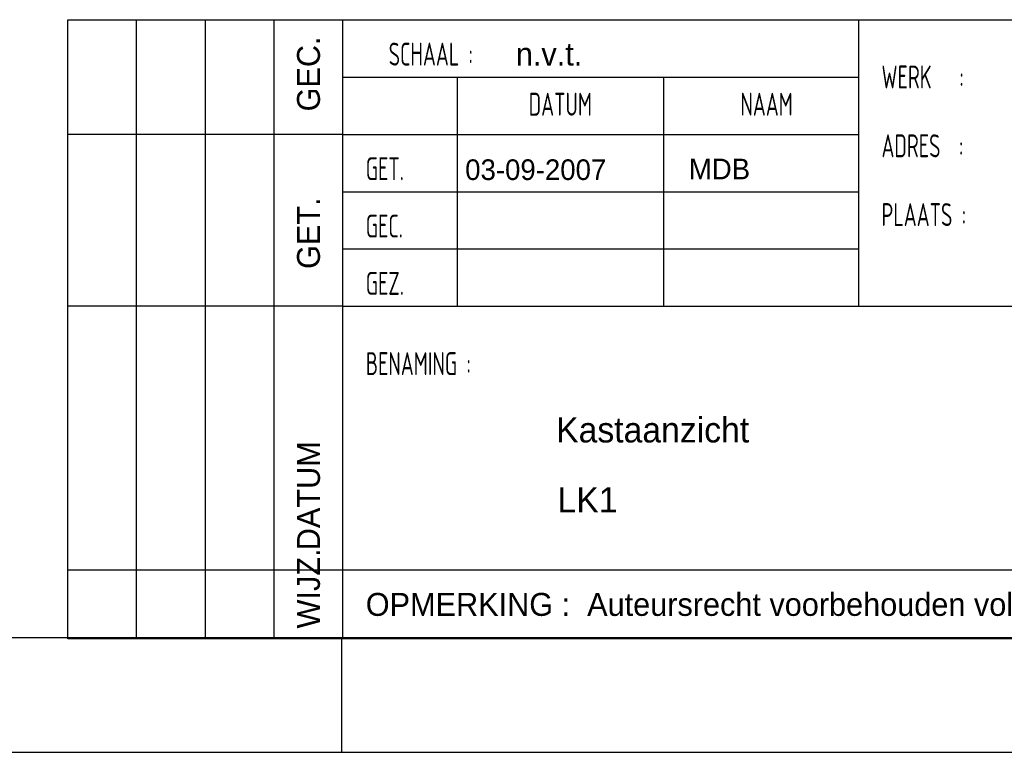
# Model space of a CAD drawing. Extents: x 0 to 84868, y 0 to 29700.
# Tile 5 of 50: x 18190 to 26782, y 0 to 6390. Entities that reach past the tile are written whole.
import ezdxf
from ezdxf.enums import TextEntityAlignment as Align

# ---------------------------------------------------------------- set-up
doc = ezdxf.new("R2010")
doc.units = 0
doc.header["$LTSCALE"] = 100
for name, color, linetype in [('00att025', 2, 'Continuous'), ('00att035', 3, 'Continuous'), ('00att050', 4, 'Continuous'), ('00kad025', 2, 'Continuous'), ('00kad070', 5, 'Continuous'), ('BL$2----', 7, 'Continuous'), ('BL$4----', 7, 'Continuous')]:
    doc.layers.add(name, color=color, linetype=linetype)
doc.styles.add('BURO-018', font='BUROFONT.shx', dxfattribs={"height": 180})
doc.styles.add('BURO-025', font='BUROFONT.shx', dxfattribs={"height": 250})
doc.styles.add('BURO-050', font='BUROFONT.shx', dxfattribs={"height": 500})
doc.styles.add('STYLE2', font='isocp2.shx', dxfattribs={"width": 0.7})

# ---------------------------------------------------------------- blocks, each defined once
blk = doc.blocks.new('A3-HOR')
at = {"layer": '00kad025', "linetype": 'Continuous'}
for p, q in [((210, 0), (210, 10)), ((0, 0), (420, 0))]:
    blk.add_line(p, q, dxfattribs=at)
at = {"layer": '00kad070', "linetype": 'Continuous'}
blk.add_line((10, 10), (410, 10), dxfattribs=at)
blk = doc.blocks.new('STEMPEL GEERDIJK-NIEUW')
at = {"ltscale": 0.5}
for p, q in [((-233.9, 63.9), (-206.9, 63.9)), ((-233.9, 9.9), (-233.9, 63.9)), ((-227.9, 9.9), (-227.9, 63.9)), ((-221.9, 9.9), (-221.9, 63.9)), ((-215.9, 9.9), (-215.9, 63.9)), ((-209.9, 58.9), (-164.9, 58.9)), ((-199.9, 38.9), (-199.9, 58.9)), ((-181.9, 38.9), (-181.9, 58.9)), ((-209.9, 53.9), (-233.9, 53.9)), ((-209.9, 53.9), (-164.9, 53.9)), ((-209.9, 48.9), (-164.9, 48.9)), ((-209.9, 43.9), (-164.9, 43.9)), ((-209.9, 38.9), (-233.9, 38.9)), ((-84.9, 15.9), (-233.9, 15.9)), ((-209.9, 9.9), (-233.9, 9.9))]:
    blk.add_line(p, q, dxfattribs=at)
at = {"color": 5, "ltscale": 0.5}
for p, q in [((-209.9, 9.9), (-209.9, 63.9)), ((-209.9, 63.9), (-9.9, 63.9)), ((-164.9, 63.9), (-164.9, 38.9)), ((-209.9, 38.9), (-9.9, 38.9)), ((-9.9, 9.9), (-209.9, 9.9))]:
    blk.add_line(p, q, dxfattribs=at)
at = {"ltscale": 0.5, "style": 'STYLE2', "width": 0.7}
for s, p in [('SCHAAL :', (-205.9, 59.9)), ('WERK   :', (-162.9, 57.9)), ('ADRES  :', (-162.9, 51.9)), ('GET.', (-207.9, 49.9)), ('PLAATS :', (-162.9, 45.9)), ('GEC.', (-207.9, 44.9)), ('GEZ.', (-207.9, 39.9)), ('BENAMING :', (-207.9, 32.9))]:
    blk.add_text(s, height=2, dxfattribs=at).set_placement(p)
at = {"color": 1, "ltscale": 0.5, "style": 'BURO-018'}
for s, p in [('GEC.', (-211.9, 55.9)), ('GET.', (-211.9, 42.16)), ('DATUM', (-211.9, 17.624)), ('WIJZ.', (-211.9, 10.8))]:
    blk.add_text(s, height=2, rotation=90, dxfattribs=at).set_placement(p)
at = {"ltscale": 0.5, "style": 'STYLE2', "width": 0.7}
for s, p in [('DATUM', (-190.922, 56.529)), ('NAAM', (-172.922, 56.529))]:
    blk.add_text(s, height=2, dxfattribs=at).set_placement(p, align=Align.MIDDLE)
at = {"color": 1, "ltscale": 0.5, "style": 'BURO-018'}
blk.add_text('OPMERKING :  Auteursrecht voorbehouden volgens de wet', height=2, dxfattribs=at).set_placement((-207.9, 11.9))
for tag, p in [('DIVERSEN', (-68.9, 28.9)), ('AANTALBLAD', (-22.9, 28.9))]:
    blk.add_attdef(tag, p, '', height=2, dxfattribs=at)
at = {"layer": '00att025', "color": 1, "linetype": 'Continuous', "style": 'BURO-018'}
for tag, p in [('WZ_GOEDC', (-230.84, 55.442)), ('WZ_GOEDB', (-225.315, 55.031)), ('WZ_GOEDA', (-218.863, 55.442)), ('WZ_INITSC', (-230.84, 40.332)), ('WZ_INITSB', (-224.737, 40.332)), ('WZ_INITSA', (-218.863, 40.332)), ('WZ_DATUMC', (-230.84, 17.774)), ('WZ_DATUMB', (-224.737, 17.774)), ('WZ_DATUMA', (-218.863, 17.774)), ('WZ_CODEC', (-230.84, 10.751)), ('WZ_CODEB', (-224.737, 10.751)), ('WZ_CODEA', (-218.863, 10.751))]:
    blk.add_attdef(tag, text='', height=1.8, rotation=90, dxfattribs=at).set_placement(p, align=Align.MIDDLE_LEFT)
at = {"layer": '00att025', "color": 1, "linetype": 'Continuous'}
for tag, p, height, style in [('TKSCHAAL', (-194.804, 59.901), 2, 'BURO-018'), ('PRDATUM', (-199.225, 49.917), 1.8, 'BURO-018'), ('PRPRLEID', (-179.438, 45.409), 1.8, 'BURO-018'), ('PROPDRGVR1', (-191.434, 32.851), 2.2, 'BURO-025'), ('TK1OMSCHR', (-191.287, 27.025), 2.2, 'BURO-025'), ('TK2OMSCHR', (-191.169, 20.919), 2.2, 'BURO-025'), ('TKFILE', (-63.112, 11.291), 2, 'BURO-018')]:
    blk.add_attdef(tag, p, '', height=height, dxfattribs=dict(at, style=style))
at = {"layer": '00att025', "color": 2, "linetype": 'Continuous'}
for tag, p, height, style in [('PRVRIJ5', (-150.129, 51.989), 2.5, 'BURO-025'), ('PRVRIJ6', (-150.142, 46.083), 2.5, 'BURO-025'), ('PRNUMMER', (-70.447, 33.854), 3.5, 'BURO-050'), ('TKFORMAAT', (-82.528, 17.509), 4, 'BURO-025')]:
    blk.add_attdef(tag, p, '', height=height, dxfattribs=dict(at, style=style))
at = {"layer": '00att025', "color": 1, "linetype": 'Continuous', "style": 'BURO-018'}
blk.add_attdef('TKINIT', text='', height=1.8, dxfattribs=at).set_placement((-179.711, 50.878), align=Align.MIDDLE_LEFT)
at = {"layer": '00att025', "color": 3, "linetype": 'Continuous', "ltscale": 25, "style": 'BURO-025'}
blk.add_attdef('TKFASE', text='', height=4, dxfattribs=at).set_placement((-71.405, 19.481), align=Align.MIDDLE_LEFT)
at = {"layer": '00att035', "color": 2, "linetype": 'Continuous', "style": 'BURO-025'}
blk.add_attdef('PROMSCHR', (-149.998, 57.146), '', height=2.5, dxfattribs=at)
at = {"layer": '00att050', "color": 2, "linetype": 'Continuous', "style": 'BURO-025'}
blk.add_attdef('TKTEKNR', text='', height=4, dxfattribs=at).set_placement((-19.639, 19.603), align=Align.MIDDLE_LEFT)

msp = doc.modelspace()

# ---------------------------------------------------------------- block references
at = {"layer": 'BL$2----', "xscale": 100, "yscale": 100}
msp.add_blockref('A3-HOR', (0, 0), dxfattribs=at)
at = {"layer": 'BL$4----'}
ref = msp.add_blockref('STEMPEL GEERDIJK-NIEUW', (42000, 0), dxfattribs=dict(at, xscale=100, yscale=100))
ref.add_attrib('TK2OMSCHR', 'LK1', (22883.1, 2091.9), dxfattribs={"layer": '00att025', "color": 1, "linetype": 'Continuous', "height": 220, "style": 'BURO-025'})
ref.add_attrib('TK1OMSCHR', 'Kastaanzicht', (22871.3, 2702.5), dxfattribs={"layer": '00att025', "color": 1, "linetype": 'Continuous', "height": 220, "style": 'BURO-025'})
ref.add_attrib('PRDATUM', '03-09-2007', (22077.5, 4991.7), dxfattribs={"layer": '00att025', "color": 1, "linetype": 'Continuous', "height": 180, "style": 'BURO-018'})
ref.add_attrib('TKSCHAAL', 'n.v.t.', (22519.6, 5990.1), dxfattribs={"layer": '00att025', "color": 1, "linetype": 'Continuous', "height": 200, "style": 'BURO-018'})
ref.add_attrib('TKINIT', 'MDB', dxfattribs={"layer": '00att025', "color": 1, "linetype": 'Continuous', "height": 180, "style": 'BURO-018'}).set_placement((24028.9, 5087.8), align=Align.MIDDLE_LEFT)

doc.saveas('drawing.dxf')
